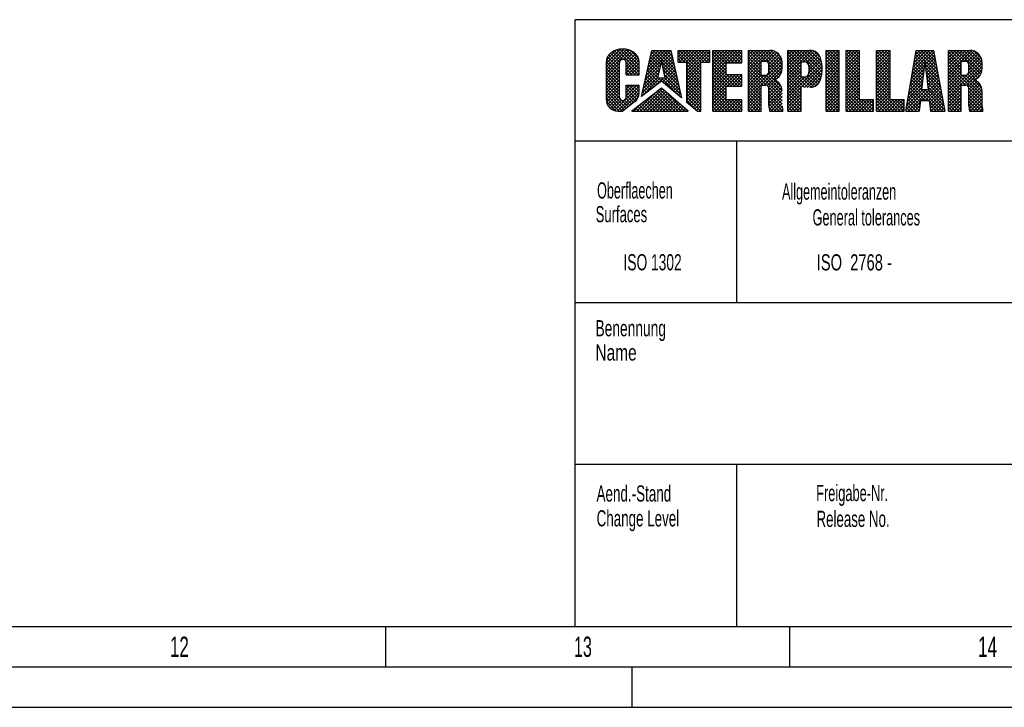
# Model space of a CAD drawing. Header units: millimetres. Extents: x 0 to 841, y 0 to 594.
# Tile 28 of 59: x 575 to 697, y 0 to 85. Entities that reach past the tile are written whole.
import ezdxf
from ezdxf.enums import TextEntityAlignment as Align

# ---------------------------------------------------------------- set-up
doc = ezdxf.new("R2010")
doc.units = ezdxf.units.MM
doc.header["$LTSCALE"] = 46.255
doc.layers.get('0').update_dxf_attribs({"linetype": 'CONTINUOUS'})
doc.styles.add('TEXTSTYLE_2', font='txt')
doc.styles.add('TEXTSTYLE_3', font='txt', dxfattribs={"width": 0.8})

msp = doc.modelspace()

# ---------------------------------------------------------------- linework, layer by layer
at = {"color": 6, "linetype": 'CONTINUOUS'}
for p, q in [((831, 85), (644, 85)), ((644, 10), (644, 85)), ((831, 70), (644, 70)), ((5, 5), (836, 5))]:
    msp.add_line(p, q, dxfattribs=at)
at = {"color": 5, "linetype": 'CONTINUOUS'}
for p, q in [((649.99023, 81.36398), (647.8417, 79.21546)), ((649.57402, 81.35185), (647.8417, 79.61953)), ((650.35161, 81.32129), (647.8417, 78.81138)), ((650.67305, 81.23866), (647.8417, 78.40731)), ((649.06195, 81.24384), (647.85667, 80.03857)), ((647.9834, 80.41217), (647.95395, 80.35283)), ((649.46696, 78.92519), (647.98227, 80.40988)), ((648.01615, 80.47053), (647.9834, 80.41217)), ((648.05215, 80.52781), (648.01615, 80.47053)), ((648.09131, 80.58391), (648.05215, 80.52781)), ((648.13357, 80.63873), (648.09131, 80.58391)), ((648.17886, 80.69219), (648.13357, 80.63873)), ((649.46695, 79.32926), (648.14454, 80.65168)), ((648.2271, 80.74417), (648.17886, 80.69219)), ((648.2782, 80.79459), (648.2271, 80.74417)), ((648.33209, 80.84337), (648.2782, 80.79459)), ((648.38864, 80.89041), (648.33209, 80.84337)), ((649.46877, 79.73151), (648.34564, 80.85465)), ((648.44778, 80.93565), (648.38864, 80.89041)), ((648.50939, 80.97898), (648.44778, 80.93565)), ((648.57338, 81.02035), (648.50939, 80.97898)), ((648.63963, 81.05967), (648.57338, 81.02035)), ((649.60551, 79.99885), (648.58005, 81.02431)), ((648.70801, 81.09688), (648.63963, 81.05967)), ((648.77841, 81.13191), (648.70801, 81.09688)), ((648.85071, 81.16471), (648.77841, 81.13191)), ((649.91056, 80.09787), (648.8459, 81.16253)), ((648.92478, 81.1952), (648.85071, 81.16471)), ((649.00049, 81.22335), (648.92478, 81.1952)), ((649.07771, 81.2491), (649.00049, 81.22335)), ((649.15629, 81.27241), (649.07771, 81.2491)), ((651.87777, 78.53473), (649.1438, 81.2687)), ((649.31703, 81.31152), (649.23612, 81.29323)), ((649.39891, 81.32726), (649.31703, 81.31152)), ((649.48158, 81.34042), (649.39891, 81.32726)), ((651.87777, 78.9388), (649.4769, 81.33968)), ((649.56492, 81.35098), (649.48158, 81.34042)), ((649.64878, 81.35892), (649.56492, 81.35098)), ((649.73301, 81.36422), (649.64878, 81.35892)), ((649.81746, 81.36686), (649.73301, 81.36422)), ((649.90199, 81.36686), (649.81746, 81.36686)), ((651.87777, 79.34287), (649.85378, 81.36686)), ((649.98644, 81.36422), (649.90199, 81.36686)), ((650.96063, 81.12216), (649.93355, 80.09509)), ((650.07067, 81.35892), (649.98644, 81.36422)), ((650.15452, 81.35098), (650.07067, 81.35892)), ((650.23787, 81.34042), (650.15452, 81.35098)), ((651.21678, 80.97425), (650.19015, 79.94761)), ((650.32054, 81.32726), (650.23787, 81.34042)), ((651.44122, 80.79462), (650.27957, 79.63297)), ((651.63079, 80.58011), (650.27957, 79.22889)), ((651.87777, 79.74694), (650.29308, 81.33163)), ((650.40241, 81.31152), (650.32054, 81.32726)), ((650.48333, 81.29323), (650.40241, 81.31152)), ((650.56315, 81.27241), (650.48333, 81.29323)), ((650.64174, 81.2491), (650.56315, 81.27241)), ((650.71896, 81.22335), (650.64174, 81.2491)), ((650.79467, 81.1952), (650.71896, 81.22335)), ((650.86874, 81.16471), (650.79467, 81.1952)), ((651.82222, 80.20657), (650.86081, 81.16797)), ((650.94104, 81.13191), (650.86874, 81.16471)), ((651.01144, 81.09688), (650.94104, 81.13191)), ((651.07982, 81.05967), (651.01144, 81.09688)), ((651.14607, 81.02035), (651.07982, 81.05967)), ((651.21006, 80.97898), (651.14607, 81.02035)), ((651.27167, 80.93565), (651.21006, 80.97898)), ((651.3308, 80.89041), (651.27167, 80.93565)), ((651.38736, 80.84337), (651.3308, 80.89041)), ((651.44125, 80.79459), (651.38736, 80.84337)), ((651.49235, 80.74417), (651.44125, 80.79459)), ((651.54059, 80.69219), (651.49235, 80.74417)), ((651.58587, 80.63873), (651.54059, 80.69219)), ((651.62814, 80.58391), (651.58587, 80.63873)), ((651.6673, 80.52781), (651.62814, 80.58391)), ((651.70329, 80.47053), (651.6673, 80.52781)), ((651.73604, 80.41217), (651.70329, 80.47053)), ((651.7655, 80.35283), (651.73604, 80.41217)), ((652.20285, 75.52174), (653.47593, 81.21017)), ((655.82243, 81.13512), (652.77772, 78.0904)), ((655.49342, 81.21017), (652.89422, 78.61098)), ((655.08934, 81.21017), (653.01073, 79.13156)), ((654.68527, 81.21017), (653.12724, 79.65213)), ((654.2812, 81.21017), (653.24374, 80.17271)), ((654.55552, 79.49362), (653.35944, 80.6897)), ((653.87713, 81.21017), (653.36025, 80.69329)), ((654.63298, 79.82023), (653.43334, 81.01987)), ((653.47593, 81.21017), (655.80549, 81.21017)), ((656.43501, 78.42228), (653.64711, 81.21017)), ((656.31715, 78.9442), (654.05118, 81.21017)), ((656.1993, 79.46613), (654.45525, 81.21017)), ((655.89687, 80.80548), (654.71487, 79.62348)), ((655.9713, 80.47584), (654.78542, 79.28996)), ((656.08145, 79.98805), (654.85933, 81.21017)), ((655.96359, 80.50997), (655.2634, 81.21017)), ((655.84574, 81.0319), (655.66747, 81.21017)), ((655.80549, 81.21017), (657.13278, 75.33213)), ((656.7265, 81.21017), (660.62714, 81.21017)), ((656.7265, 79.74744), (656.7265, 81.21017)), ((657.1097, 81.21017), (656.7265, 80.82697)), ((657.51377, 81.21017), (656.7265, 80.4229)), ((657.91784, 81.21017), (656.7265, 80.01883)), ((659.54358, 78.1422), (656.7265, 80.95928)), ((657.53427, 79.74744), (656.7265, 80.55521)), ((658.32191, 81.21017), (656.85918, 79.74744)), ((659.54358, 78.54627), (656.87968, 81.21017)), ((658.72598, 81.21017), (657.26326, 79.74744)), ((659.54358, 78.95034), (657.28375, 81.21017)), ((659.13006, 81.21017), (657.66733, 79.74744)), ((659.54358, 79.35441), (657.68782, 81.21017)), ((659.53413, 81.21017), (657.81, 79.48604)), ((659.9382, 81.21017), (657.81, 79.08197)), ((660.34227, 81.21017), (657.81, 78.6779)), ((660.62714, 81.09097), (657.81, 78.27383)), ((659.55462, 79.74744), (658.09189, 81.21017)), ((659.95869, 79.74744), (658.49597, 81.21017)), ((660.36276, 79.74744), (658.90004, 81.21017)), ((660.62714, 79.88714), (659.30411, 81.21017)), ((660.62714, 80.6869), (659.68768, 79.74744)), ((660.62714, 80.29121), (659.70818, 81.21017)), ((660.62714, 80.69528), (660.11225, 81.21017)), ((660.62714, 81.09935), (660.51632, 81.21017)), ((660.62714, 79.74744), (660.62714, 81.21017)), ((660.99983, 81.21017), (664.61117, 81.21017)), ((660.99983, 73.70687), (660.99983, 81.21017)), ((661.15041, 81.21017), (660.99983, 81.05959)), ((661.55448, 81.21017), (660.99983, 80.65552)), ((661.95855, 81.21017), (660.99983, 80.25145)), ((662.36262, 81.21017), (660.99983, 79.84738)), ((662.7667, 81.21017), (660.99983, 79.44331)), ((663.17077, 81.21017), (660.99983, 79.03924)), ((663.57484, 81.21017), (660.99983, 78.63517)), ((663.97891, 81.21017), (660.99983, 78.23109)), ((662.64461, 79.48595), (660.99983, 81.13073)), ((662.64461, 79.08188), (660.99983, 80.72666)), ((662.85655, 79.67808), (661.32446, 81.21017)), ((663.26062, 79.67808), (661.72853, 81.21017)), ((663.66469, 79.67808), (662.13261, 81.21017)), ((664.06876, 79.67808), (662.53668, 81.21017)), ((664.38298, 81.21017), (662.85089, 79.67808)), ((664.47283, 79.67808), (662.94075, 81.21017)), ((664.61117, 81.03429), (663.25496, 79.67808)), ((664.61117, 79.94382), (663.34482, 81.21017)), ((664.61117, 80.63022), (663.65904, 79.67808)), ((664.61117, 80.34789), (663.74889, 81.21017)), ((664.61117, 80.75196), (664.15296, 81.21017)), ((664.61117, 81.15603), (664.55703, 81.21017)), ((664.61117, 79.67808), (664.61117, 81.21017)), ((665.43358, 81.21017), (668.06434, 81.21017)), ((665.43358, 73.70685), (665.43358, 81.21017)), ((665.43358, 81.18943), (665.45432, 81.21017)), ((665.59519, 81.21017), (665.43358, 81.04855)), ((665.99926, 81.21017), (665.43358, 80.64448)), ((666.40334, 81.21017), (665.43358, 80.24041)), ((666.80741, 81.21017), (665.43358, 79.83634)), ((667.21148, 81.21017), (665.43358, 79.43227)), ((667.61555, 81.21017), (665.43358, 79.0282)), ((668.01962, 81.21017), (665.43358, 78.62413)), ((667.00681, 79.56853), (665.43358, 81.14177)), ((667.00681, 79.16446), (665.43358, 80.7377)), ((667.12255, 79.85687), (665.76925, 81.21017)), ((667.52662, 79.85687), (666.17332, 81.21017)), ((669.44618, 78.34138), (666.57739, 81.21017)), ((669.54665, 78.64498), (666.98146, 81.21017)), ((668.38862, 81.1751), (667.07039, 79.85687)), ((669.58124, 79.01446), (667.38553, 81.21017)), ((668.69187, 81.07428), (667.47446, 79.85687)), ((669.58124, 79.41853), (667.7896, 81.21017)), ((668.94793, 80.92626), (667.79487, 79.77321)), ((669.16394, 80.73821), (667.93515, 79.50941)), ((669.34151, 80.51171), (667.93647, 79.10666)), ((669.57521, 79.82864), (668.19973, 81.20412)), ((669.40504, 80.40287), (668.77396, 81.03396)), ((670.29637, 81.21017), (673.03441, 81.21017)), ((670.29637, 73.70687), (670.29637, 81.21017)), ((670.44405, 81.21017), (670.29637, 81.06249)), ((670.84812, 81.21017), (670.29637, 80.65842)), ((671.25219, 81.21017), (670.29637, 80.25435)), ((671.65626, 81.21017), (670.29637, 79.85028)), ((672.06033, 81.21017), (670.29637, 79.44621)), ((672.4644, 81.21017), (670.29637, 79.04214)), ((672.86847, 81.21017), (670.29637, 78.63807)), ((673.25454, 81.19216), (670.29637, 78.234)), ((671.94112, 79.48307), (670.29637, 81.12783)), ((671.94112, 79.079), (670.29637, 80.72376)), ((672.0429, 79.78537), (670.6181, 81.21017)), ((672.45405, 79.77829), (671.02217, 81.21017)), ((674.47875, 78.15766), (671.42624, 81.21017)), ((674.53026, 78.51022), (671.83031, 81.21017)), ((674.55118, 78.89337), (672.23438, 81.21017)), ((673.56735, 81.10091), (672.25181, 79.78537)), ((673.82558, 80.95507), (672.60001, 79.72949)), ((674.53251, 79.31612), (672.63845, 81.21017)), ((674.03889, 80.7643), (672.80588, 79.53129)), ((674.20892, 80.53026), (672.89281, 79.21415)), ((674.45753, 79.79516), (673.04255, 81.21015)), ((674.28782, 80.36894), (673.54758, 81.10919)), ((675.01613, 81.21017), (676.66091, 81.21017)), ((675.01613, 73.70687), (675.01613, 81.21017)), ((675.2929, 81.21017), (675.01613, 80.9334)), ((675.69697, 81.21017), (675.01613, 80.52933)), ((676.10104, 81.21017), (675.01613, 80.12526)), ((676.50511, 81.21017), (675.01613, 79.72118)), ((676.66091, 80.9619), (675.01613, 79.31711)), ((676.66091, 79.20807), (675.01613, 80.85286)), ((676.66091, 80.55782), (675.01613, 78.91304)), ((676.66091, 78.804), (675.01613, 80.44878)), ((676.66091, 79.61214), (675.06288, 81.21017)), ((676.66091, 80.01621), (675.46695, 81.21017)), ((676.66091, 80.42029), (675.87102, 81.21017)), ((676.66091, 80.82436), (676.27509, 81.21017)), ((676.66091, 73.70687), (676.66091, 81.21017)), ((677.51905, 81.21017), (679.1638, 81.21017)), ((677.51905, 73.70687), (677.51905, 81.21017)), ((677.71733, 81.21017), (677.51905, 81.01189)), ((678.1214, 81.21017), (677.51905, 80.60782)), ((678.52547, 81.21017), (677.51905, 80.20375)), ((678.92954, 81.21017), (677.51905, 79.79968)), ((679.1638, 79.53368), (677.51905, 81.17843)), ((679.1638, 81.04036), (677.51905, 79.39561)), ((679.1638, 79.12961), (677.51905, 80.77436)), ((679.1638, 80.63629), (677.51905, 78.99154)), ((679.1638, 79.93775), (677.89138, 81.21017)), ((679.1638, 80.34182), (678.29545, 81.21017)), ((679.1638, 80.74589), (678.69952, 81.21017)), ((679.1638, 81.14996), (679.10359, 81.21017)), ((679.1638, 75.13711), (679.1638, 81.21017)), ((681.27342, 81.21017), (682.95396, 81.21017)), ((681.27342, 73.70687), (681.27342, 81.21017)), ((681.35397, 81.21017), (681.27342, 81.12962)), ((681.75804, 81.21017), (681.27342, 80.72555)), ((682.16211, 81.21017), (681.27342, 80.32148)), ((682.56618, 81.21017), (681.27342, 79.91741)), ((682.95396, 81.19388), (681.27342, 79.51334)), ((682.95396, 79.38016), (681.27342, 81.0607)), ((682.95396, 80.78981), (681.27342, 79.10926)), ((682.95396, 78.97609), (681.27342, 80.65663)), ((682.95396, 79.78423), (681.52802, 81.21017)), ((682.95396, 80.1883), (681.93209, 81.21017)), ((682.95396, 80.59237), (682.33616, 81.21017)), ((682.95396, 80.99644), (682.74023, 81.21017)), ((682.95396, 75.13711), (682.95396, 81.21017)), ((684.88475, 73.70687), (686.17194, 81.21017)), ((688.3659, 80.94883), (685.66352, 78.24644)), ((688.22318, 81.21017), (685.74719, 78.73419)), ((687.8191, 81.21017), (685.83086, 79.22193)), ((687.41503, 81.21017), (685.91453, 79.70967)), ((687.01096, 81.21017), (685.99821, 80.19742)), ((686.60689, 81.21017), (686.08188, 80.68516)), ((687.21882, 79.56008), (686.08362, 80.69529)), ((688.85252, 78.33046), (686.14278, 81.04019)), ((686.20282, 81.21017), (686.16555, 81.1729)), ((686.17194, 81.21017), (688.31733, 81.21017)), ((688.76028, 78.82676), (686.37687, 81.21017)), ((688.66804, 79.32307), (686.78094, 81.21017)), ((688.5758, 79.81938), (687.18501, 81.21017)), ((688.42923, 80.60808), (687.28184, 79.46069)), ((688.48357, 80.31569), (687.58909, 81.21017)), ((688.39133, 80.812), (687.99316, 81.21017)), ((688.31733, 81.21017), (689.7118, 73.70687)), ((690.1766, 81.21017), (692.80739, 81.21017)), ((690.1766, 73.70685), (690.1766, 81.21017)), ((690.24353, 81.21017), (690.1766, 81.14324)), ((690.6476, 81.21017), (690.1766, 80.73917)), ((691.05167, 81.21017), (690.1766, 80.3351)), ((691.45574, 81.21017), (690.1766, 79.93103)), ((691.85982, 81.21017), (690.1766, 79.52696)), ((692.26389, 81.21017), (690.1766, 79.12288)), ((692.66796, 81.21017), (690.1766, 78.71881)), ((693.05215, 81.1903), (690.1766, 78.31474)), ((691.7499, 79.47379), (690.1766, 81.04708)), ((691.7499, 79.06972), (690.1766, 80.64301)), ((691.77089, 79.85687), (690.41758, 81.21017)), ((692.17496, 79.85687), (690.82165, 81.21017)), ((694.15846, 78.27744), (691.22573, 81.21017)), ((694.2711, 78.56887), (691.6298, 81.21017)), ((694.32359, 78.92045), (692.03387, 81.21017)), ((693.36851, 81.10258), (692.1228, 79.85687)), ((694.3243, 79.32381), (692.43794, 81.21017)), ((693.63471, 80.96471), (692.48104, 79.81104)), ((693.8598, 80.78572), (692.66287, 79.5888)), ((694.04646, 80.56832), (692.67952, 79.20138)), ((694.32391, 79.72827), (692.84241, 81.20977)), ((694.22613, 80.23012), (693.34426, 81.11199)), ((647.84346, 79.91907), (647.84169, 79.85578)), ((647.8417, 75.11543), (647.8417, 79.85578)), ((649.46696, 78.11704), (647.8417, 79.7423)), ((649.46695, 79.62849), (647.8417, 78.00324)), ((649.46696, 77.71297), (647.8417, 79.33823)), ((649.46695, 79.22442), (647.8417, 77.59917)), ((647.84877, 79.98225), (647.84346, 79.91907)), ((647.85761, 80.04521), (647.84877, 79.98225)), ((647.86995, 80.10784), (647.85761, 80.04521)), ((647.88578, 80.17002), (647.86995, 80.10784)), ((649.46696, 78.52112), (647.87204, 80.11604)), ((647.90509, 80.23165), (647.88578, 80.17002)), ((647.92783, 80.29263), (647.90509, 80.23165)), ((647.95395, 80.35283), (647.92783, 80.29263)), ((649.46698, 75.41339), (649.46695, 79.69326)), ((651.83209, 78.17634), (650.27789, 79.73054)), ((651.77823, 80.32349), (650.27957, 78.82482)), ((651.86703, 80.00822), (650.27957, 78.42075)), ((650.27957, 78.17634), (650.27957, 79.69326)), ((651.42802, 78.17634), (650.27957, 79.32479)), ((651.87777, 79.61488), (650.43923, 78.17634)), ((651.87777, 79.21081), (650.8433, 78.17634)), ((651.79162, 80.29263), (651.7655, 80.35283)), ((651.81436, 80.23165), (651.79162, 80.29263)), ((651.83366, 80.17002), (651.81436, 80.23165)), ((651.8495, 80.10784), (651.83366, 80.17002)), ((651.86184, 80.04521), (651.8495, 80.10784)), ((651.87068, 79.98225), (651.86184, 80.04521)), ((651.87599, 79.91907), (651.87068, 79.98225)), ((651.87776, 79.85578), (651.87599, 79.91907)), ((651.87777, 78.17634), (651.87777, 79.85578)), ((654.54635, 79.45496), (652.66121, 77.56983)), ((654.24566, 78.18719), (653.06387, 79.36899)), ((654.32313, 78.5138), (653.13776, 79.69917)), ((654.40059, 78.84041), (653.21166, 80.02934)), ((654.47806, 79.16701), (653.28555, 80.35952)), ((654.65427, 79.90996), (654.15315, 77.79712)), ((655.10119, 77.79712), (654.65427, 79.90996)), ((656.55286, 77.90035), (654.68405, 79.76916)), ((656.67071, 77.37843), (654.79245, 79.25669)), ((656.04573, 80.14621), (654.85596, 78.95644)), ((656.12017, 79.81657), (654.92651, 78.62291)), ((656.1946, 79.48693), (654.99706, 78.28939)), ((657.1302, 79.74744), (656.7265, 80.15114)), ((656.7265, 79.74744), (657.81, 79.74744)), ((657.81, 74.76965), (657.81, 79.74744)), ((659.54358, 79.60334), (657.81, 77.86976)), ((659.54358, 77.73813), (657.81, 79.47171)), ((659.54358, 79.19927), (657.81, 77.46569)), ((659.54358, 79.74744), (660.62714, 79.74744)), ((659.54358, 73.70687), (659.54358, 79.74744)), ((660.62714, 80.28283), (660.09175, 79.74744)), ((660.62714, 79.87876), (660.49582, 79.74744)), ((662.64461, 78.67781), (660.99983, 80.32259)), ((662.64461, 78.27374), (660.99983, 79.91852)), ((663.73241, 76.78187), (660.99983, 79.51445)), ((662.64461, 79.47181), (660.99983, 77.82702)), ((662.64461, 79.67808), (664.61117, 79.67808)), ((662.64461, 78.21209), (662.64461, 79.67808)), ((664.61117, 80.22615), (664.06311, 79.67808)), ((664.61117, 79.82208), (664.46718, 79.67808)), ((667.00681, 78.76039), (665.43358, 80.33363)), ((667.00681, 78.35632), (665.43358, 79.92956)), ((669.56339, 79.92544), (665.43358, 75.79563)), ((667.00681, 79.7933), (665.43358, 78.22006)), ((669.58124, 79.53922), (665.43358, 75.39156)), ((669.58124, 75.37782), (665.43358, 79.52549)), ((667.00681, 79.38922), (665.43358, 77.81598)), ((667.00681, 79.85687), (667.55724, 79.85687)), ((667.00681, 78.14059), (667.00681, 79.85687)), ((669.47778, 80.24391), (667.93647, 78.70259)), ((667.93647, 78.51982), (667.93647, 79.47765)), ((669.29843, 78.08506), (667.93647, 79.44702)), ((669.58124, 78.96713), (669.58124, 79.69325)), ((671.94112, 78.67493), (670.29637, 80.31969)), ((671.94112, 78.27086), (670.29637, 79.91562)), ((674.49451, 79.60364), (670.29637, 75.4055)), ((673.16296, 76.64496), (670.29637, 79.51154)), ((671.94112, 79.47468), (670.29637, 77.82993)), ((674.53881, 79.24387), (670.29637, 75.00143)), ((671.94112, 79.78537), (672.3702, 79.78537)), ((671.94112, 77.92606), (671.94112, 79.78537)), ((674.40214, 77.8302), (672.86372, 79.36863)), ((674.42393, 79.93713), (672.86879, 78.38199)), ((674.33107, 80.24834), (672.94228, 78.85956)), ((676.66091, 80.15375), (675.01613, 78.50897)), ((676.66091, 78.39993), (675.01613, 80.04471)), ((676.66091, 79.74968), (675.01613, 78.1049)), ((676.66091, 77.99586), (675.01613, 79.64064)), ((676.66091, 79.34561), (675.01613, 77.70083)), ((676.66091, 77.59179), (675.01613, 79.23657)), ((679.1638, 78.72553), (677.51905, 80.37029)), ((679.1638, 80.23222), (677.51905, 78.58747)), ((679.1638, 78.32146), (677.51905, 79.96622)), ((679.1638, 79.82815), (677.51905, 78.18339)), ((679.1638, 77.91739), (677.51905, 79.56215)), ((679.1638, 79.42408), (677.51905, 77.77932)), ((682.95396, 80.38574), (681.27342, 78.70519)), ((682.95396, 78.57202), (681.27342, 80.25256)), ((682.95396, 79.98167), (681.27342, 78.30112)), ((682.95396, 78.16795), (681.27342, 79.84849)), ((682.95396, 79.5776), (681.27342, 77.89705)), ((682.95396, 77.76387), (681.27342, 79.44442)), ((687.1978, 79.37666), (685.57984, 77.7587)), ((687.05266, 78.10996), (685.84694, 79.31567)), ((687.0942, 78.47249), (685.90611, 79.66058)), ((687.13574, 78.83502), (685.96528, 80.00548)), ((687.17728, 79.19755), (686.02445, 80.35038)), ((687.24464, 79.78537), (686.85131, 76.35279)), ((687.24464, 79.78537), (687.63795, 76.35279)), ((688.94475, 77.83415), (687.27713, 79.50177)), ((688.49255, 80.26734), (687.32338, 79.09816)), ((688.55588, 79.92659), (687.36492, 78.73563)), ((688.61921, 79.58585), (687.40646, 78.3731)), ((688.68253, 79.2451), (687.448, 78.01057)), ((691.7499, 78.66565), (690.1766, 80.23894)), ((691.7499, 78.26157), (690.1766, 79.83487)), ((694.3243, 79.63395), (690.1766, 75.48624)), ((691.7499, 79.48397), (690.1766, 77.91067)), ((694.3243, 75.28309), (690.1766, 79.4308)), ((691.7499, 79.85687), (692.3003, 79.85687)), ((691.7499, 78.14059), (691.7499, 79.85687)), ((694.3243, 79.22988), (692.01933, 76.9249)), ((694.29182, 80.00554), (692.64236, 78.35608)), ((694.19295, 80.31073), (692.67952, 78.79731)), ((692.67952, 78.51982), (692.67952, 79.47765)), ((694.00092, 78.0309), (692.67952, 79.3523)), ((694.3243, 78.96713), (694.3243, 79.69325)), ((649.46697, 77.30889), (647.8417, 78.93416)), ((649.46696, 78.82035), (647.8417, 77.1951)), ((649.46697, 76.90482), (647.8417, 78.53009)), ((649.46696, 78.41628), (647.8417, 76.79103)), ((649.46697, 76.50075), (647.8417, 78.12601)), ((649.46696, 78.01222), (647.8417, 76.38696)), ((651.02395, 78.17634), (650.27957, 78.92072)), ((650.61988, 78.17634), (650.27957, 78.51665)), ((650.27957, 78.17634), (651.87777, 78.17634)), ((651.87777, 78.80674), (651.24737, 78.17634)), ((651.87777, 78.40267), (651.65144, 78.17634)), ((654.29508, 78.39555), (652.4282, 76.52867)), ((654.42072, 78.92526), (652.54471, 77.04925)), ((653.95722, 76.85935), (652.76829, 78.04828)), ((654.18649, 77.03416), (652.84219, 78.37846)), ((654.41575, 77.20896), (652.91608, 78.70864)), ((654.1682, 77.86059), (652.98997, 79.03881)), ((656.34347, 78.82766), (654.79212, 77.27631)), ((656.78857, 76.8565), (654.90086, 78.74421)), ((656.90642, 76.33458), (655.00926, 78.23174)), ((656.4179, 78.49802), (655.01285, 77.09297)), ((656.26904, 79.15729), (655.06761, 77.95587)), ((656.49234, 78.16838), (655.23358, 76.90963)), ((659.54358, 77.33406), (657.81, 79.06764)), ((659.54358, 78.7952), (657.81, 77.06162)), ((659.54358, 76.92999), (657.81, 78.66357)), ((659.54358, 78.39113), (657.81, 76.65754)), ((659.54358, 76.52592), (657.81, 78.2595)), ((659.54358, 77.98706), (657.81, 76.25347)), ((663.32833, 76.78187), (660.99983, 79.11038)), ((662.64461, 79.06773), (660.99983, 77.42295)), ((662.92426, 76.78187), (660.99983, 78.70631)), ((662.64461, 78.66366), (660.99983, 77.01888)), ((662.64461, 76.65745), (660.99983, 78.30223)), ((662.64461, 78.25959), (660.99983, 76.61481)), ((663.00119, 78.21209), (660.99983, 76.21074)), ((663.40526, 78.21209), (660.99983, 75.80667)), ((663.80933, 78.21209), (660.99983, 75.4026)), ((662.64461, 78.21209), (664.61117, 78.21209)), ((664.13648, 76.78187), (662.70626, 78.21209)), ((664.2134, 78.21209), (662.78318, 76.78187)), ((664.54055, 76.78187), (663.11033, 78.21209)), ((664.61117, 78.20579), (663.18725, 76.78187)), ((664.61117, 77.11532), (663.5144, 78.21209)), ((664.61117, 77.51939), (663.91847, 78.21209)), ((664.61117, 77.92346), (664.32254, 78.21209)), ((664.61117, 76.78187), (664.61117, 78.21209)), ((667.63901, 76.91598), (665.43358, 79.12141)), ((667.00681, 78.98515), (665.43358, 77.41191)), ((667.22602, 76.9249), (665.43358, 78.71734)), ((667.00681, 78.58108), (665.43358, 77.00784)), ((667.00681, 76.74003), (665.43358, 78.31327)), ((667.00681, 78.17701), (665.43358, 76.60377)), ((667.37446, 78.14059), (665.43358, 76.1997)), ((667.00681, 78.14059), (667.55724, 78.14059)), ((669.58124, 75.78189), (667.22254, 78.14059)), ((669.58124, 79.13515), (667.37099, 76.9249)), ((669.58117, 76.18603), (667.62119, 78.14602)), ((669.55913, 78.70897), (667.73226, 76.8821)), ((669.49382, 76.67746), (667.86833, 78.30294)), ((669.11062, 77.8688), (667.93647, 79.04295)), ((668.88438, 77.69097), (667.93647, 78.63888)), ((672.765, 76.63884), (670.29637, 79.10747)), ((671.94112, 79.07061), (670.29637, 77.42585)), ((672.36093, 76.63884), (670.29637, 78.7034)), ((671.94112, 78.66654), (670.29637, 77.02178)), ((671.95686, 76.63884), (670.29637, 78.29933)), ((671.94112, 78.26247), (670.29637, 76.61771)), ((674.55065, 78.85164), (672.33786, 76.63884)), ((673.76394, 76.85211), (672.62204, 77.99402)), ((674.51963, 78.41654), (672.74193, 76.63884)), ((673.98834, 77.03179), (672.81774, 78.20239)), ((674.16963, 77.25456), (672.90006, 78.52414)), ((674.30474, 77.52353), (672.94194, 78.88633)), ((676.66091, 78.94154), (675.01613, 77.29676)), ((676.66091, 77.18772), (675.01613, 78.8325)), ((676.66091, 78.53747), (675.01613, 76.89269)), ((676.66091, 76.78365), (675.01613, 78.42843)), ((676.66091, 78.1334), (675.01613, 76.48862)), ((676.66091, 76.37957), (675.01613, 78.02436)), ((679.1638, 77.51332), (677.51905, 79.15808)), ((679.1638, 79.02001), (677.51905, 77.37525)), ((679.1638, 77.10925), (677.51905, 78.754)), ((679.1638, 78.61594), (677.51905, 76.97118)), ((679.1638, 76.70518), (677.51905, 78.34993)), ((679.1638, 78.21186), (677.51905, 76.56711)), ((682.95396, 79.17352), (681.27342, 77.49298)), ((682.95396, 77.3598), (681.27342, 79.04035)), ((682.95396, 78.76945), (681.27342, 77.08891)), ((682.95396, 76.95573), (681.27342, 78.63628)), ((682.95396, 78.36538), (681.27342, 76.68484)), ((682.95396, 76.55166), (681.27342, 78.23221)), ((687.04093, 78.00757), (685.32883, 76.29547)), ((687.09322, 78.46393), (685.4125, 76.78321)), ((687.14551, 78.92029), (685.49617, 77.27095)), ((686.92804, 77.02237), (685.66944, 78.28096)), ((686.96958, 77.3849), (685.72861, 78.62587)), ((687.01112, 77.74743), (685.78778, 78.97077)), ((689.03699, 77.33784), (687.32943, 79.0454)), ((689.12923, 76.84153), (687.38172, 78.58904)), ((689.22147, 76.34522), (687.43401, 78.13268)), ((688.74586, 78.90436), (687.48954, 77.64804)), ((688.80919, 78.56361), (687.53108, 77.28551)), ((688.87251, 78.22287), (687.57262, 76.92298)), ((691.7499, 79.0799), (690.1766, 77.5066)), ((692.27842, 76.9249), (690.1766, 79.02673)), ((691.7499, 78.67583), (690.1766, 77.10253)), ((691.87435, 76.9249), (690.1766, 78.62266)), ((691.7499, 78.27175), (690.1766, 76.69846)), ((691.7499, 76.64529), (690.1766, 78.21859)), ((692.46404, 78.17776), (690.1766, 75.89032)), ((692.0228, 78.14059), (690.1766, 76.29439)), ((691.7499, 78.14059), (692.3003, 78.14059)), ((694.3243, 75.68717), (691.87088, 78.14059)), ((694.3243, 76.09124), (692.27495, 78.14059)), ((694.31701, 78.81851), (692.40783, 76.90933)), ((694.27808, 76.54154), (692.5682, 78.25141)), ((693.80412, 77.82364), (692.67952, 78.94823)), ((693.56863, 77.65505), (692.67952, 78.54416)), ((694.13392, 78.23135), (693.54317, 77.64061)), ((649.46697, 76.09667), (647.8417, 77.72194)), ((649.46696, 77.60815), (647.8417, 75.98289)), ((649.46698, 75.6926), (647.8417, 77.31787)), ((649.46697, 77.20408), (647.8417, 75.57882)), ((649.49811, 75.2574), (647.8417, 76.9138)), ((649.46697, 76.80001), (647.8417, 75.17474)), ((651.87777, 76.78639), (648.85488, 73.7635)), ((650.27957, 76.90323), (651.87777, 76.90323)), ((650.27957, 75.41339), (650.27957, 76.90323)), ((650.37833, 76.90323), (650.27957, 76.80447)), ((650.7824, 76.90323), (650.27957, 76.4004)), ((651.18647, 76.90323), (650.27957, 75.99633)), ((651.59055, 76.90323), (650.27957, 75.59225)), ((651.76811, 75.41183), (650.27957, 76.90036)), ((651.85864, 75.72536), (650.68077, 76.90323)), ((651.87777, 76.1103), (651.08484, 76.90323)), ((651.87777, 76.51437), (651.48892, 76.90323)), ((651.87777, 75.95673), (651.87777, 76.90323)), ((654.65427, 77.39081), (652.20285, 75.52174)), ((654.16945, 77.86585), (652.31169, 76.00809)), ((654.50479, 77.79712), (652.31466, 75.60699)), ((653.26942, 76.33494), (652.54661, 77.05775)), ((653.49869, 76.50974), (652.6205, 77.38793)), ((653.72795, 76.68455), (652.6944, 77.7181)), ((654.90886, 77.79712), (654.01563, 76.90389)), ((654.15315, 77.79712), (655.10119, 77.79712)), ((654.64502, 77.38376), (654.23166, 77.79712)), ((656.94357, 75.48929), (654.63573, 77.79712)), ((657.13278, 75.33213), (654.65427, 77.39081)), ((657.02427, 75.81266), (655.03981, 77.79712)), ((656.56677, 77.83874), (655.45431, 76.72628)), ((656.6412, 77.50911), (655.67504, 76.54294)), ((656.71564, 77.17947), (655.89577, 76.3596)), ((656.79007, 76.84983), (656.1165, 76.17626)), ((659.54358, 76.12185), (657.81, 77.85543)), ((659.54358, 77.58298), (657.81, 75.8494)), ((659.54358, 75.71777), (657.81, 77.45136)), ((659.54358, 77.17891), (657.81, 75.44533)), ((659.54358, 75.3137), (657.81, 77.04729)), ((659.54358, 76.77484), (657.81, 75.04126)), ((662.64461, 76.25338), (660.99983, 77.89816)), ((662.64461, 75.84931), (660.99983, 77.49409)), ((662.64461, 75.44524), (660.99983, 77.09002)), ((662.64461, 76.78187), (664.61117, 76.78187)), ((662.64461, 75.13711), (662.64461, 76.78187)), ((664.61117, 77.80172), (663.59132, 76.78187)), ((664.61117, 77.39765), (663.99539, 76.78187)), ((664.61117, 76.99358), (664.39946, 76.78187)), ((667.00681, 76.33596), (665.43358, 77.9092)), ((667.00681, 75.93189), (665.43358, 77.50513)), ((667.00681, 75.52782), (665.43358, 77.10106)), ((667.00681, 76.9249), (667.55724, 76.9249)), ((667.00681, 73.70685), (667.00681, 76.9249)), ((668.76796, 77.51373), (667.91771, 76.66348)), ((669.01236, 77.35406), (667.93647, 76.27817)), ((669.21763, 77.15525), (667.93647, 75.8741)), ((669.38412, 76.91768), (667.93647, 75.47002)), ((672.41486, 77.92806), (670.29637, 75.80957)), ((672.00879, 77.92606), (670.29637, 76.21364)), ((671.94112, 76.25051), (670.29637, 77.89526)), ((671.94112, 75.84643), (670.29637, 77.49119)), ((671.94112, 75.44236), (670.29637, 77.08712)), ((671.94112, 77.92606), (672.3702, 77.92606)), ((673.4931, 76.71888), (672.28592, 77.92606)), ((674.4256, 77.91844), (673.15103, 76.64387)), ((674.17659, 77.26536), (673.76228, 76.85105)), ((676.66091, 77.72933), (675.01613, 76.08454)), ((676.66091, 75.9755), (675.01613, 77.62029)), ((676.66091, 77.32526), (675.01613, 75.68047)), ((676.66091, 75.57143), (675.01613, 77.21622)), ((676.66091, 76.92118), (675.01613, 75.2764)), ((676.66091, 75.16736), (675.01613, 76.81214)), ((679.1638, 76.30111), (677.51905, 77.94586)), ((679.1638, 77.80779), (677.51905, 76.16304)), ((679.1638, 75.89704), (677.51905, 77.54179)), ((679.1638, 77.40372), (677.51905, 75.75897)), ((679.1638, 75.49297), (677.51905, 77.13772)), ((679.1638, 76.99965), (677.51905, 75.3549)), ((682.95396, 77.96131), (681.27342, 76.28077)), ((682.95396, 76.14759), (681.27342, 77.82813)), ((682.95396, 77.55724), (681.27342, 75.8767)), ((682.95396, 75.74352), (681.27342, 77.42406)), ((682.95396, 77.15317), (681.27342, 75.47262)), ((682.95396, 75.33945), (681.27342, 77.01999)), ((686.93634, 77.09484), (685.16148, 75.31998)), ((688.99916, 77.54138), (685.16466, 73.70687)), ((686.98863, 77.5512), (685.24516, 75.80772)), ((687.30429, 75.02983), (685.43277, 76.90135)), ((687.70836, 75.02983), (685.49194, 77.24625)), ((689.43539, 73.70687), (685.5511, 77.59116)), ((686.88649, 76.65984), (685.61027, 77.93606)), ((689.06249, 77.20063), (686.89169, 75.02983)), ((689.12582, 76.85989), (687.29576, 75.02983)), ((689.3137, 75.84891), (687.4863, 77.67632)), ((689.40594, 75.3526), (687.53859, 77.21995)), ((689.49818, 74.85629), (687.59088, 76.76359)), ((688.93584, 77.88212), (687.61416, 76.56045)), ((691.7499, 76.24122), (690.1766, 77.81451)), ((691.7499, 75.83715), (690.1766, 77.41044)), ((691.7499, 75.43308), (690.1766, 77.00637)), ((691.7499, 76.9249), (692.3003, 76.9249)), ((691.7499, 73.70685), (691.7499, 76.9249)), ((693.44763, 77.54506), (692.63202, 76.72945)), ((693.70174, 77.3951), (692.67952, 76.37288)), ((693.91599, 77.20528), (692.67952, 75.96881)), ((694.09177, 76.97698), (692.67952, 75.56474)), ((650.30681, 74.04462), (647.8417, 76.50973)), ((650.07969, 73.86767), (647.8417, 76.10566)), ((649.83642, 73.70687), (647.8417, 75.70159)), ((649.46697, 76.39594), (647.87629, 74.80526)), ((649.46698, 75.99187), (647.98061, 74.50551)), ((649.46698, 75.5878), (648.13467, 74.2555)), ((651.87777, 76.38231), (649.20311, 73.70765)), ((651.87777, 75.97824), (649.6064, 73.70687)), ((651.62469, 75.15117), (650.27957, 76.49629)), ((651.43777, 74.93402), (650.27957, 76.09222)), ((651.21531, 74.75241), (650.27957, 75.68815)), ((654.64582, 76.54322), (651.01097, 73.70687)), ((653.81409, 75.89421), (651.62676, 73.70687)), ((654.76528, 76.44132), (652.03083, 73.70687)), ((652.35235, 75.63573), (652.25103, 75.73704)), ((652.58162, 75.81053), (652.32493, 76.06722)), ((652.81088, 75.98533), (652.39882, 76.3974)), ((654.98333, 76.25531), (652.4349, 73.70687)), ((653.04015, 76.16014), (652.47271, 76.72757)), ((655.20139, 76.0693), (652.83897, 73.70687)), ((655.41945, 75.88328), (653.24304, 73.70687)), ((655.49342, 73.70687), (653.52874, 75.67154)), ((655.63751, 75.69727), (653.64711, 73.70687)), ((655.89749, 73.70687), (653.75571, 75.84865)), ((656.30156, 73.70687), (653.98267, 76.02576)), ((656.70563, 73.70687), (654.20964, 76.20286)), ((657.1097, 73.70687), (654.4366, 76.37997)), ((657.9708, 73.70687), (654.64582, 76.54322)), ((657.51377, 73.70687), (654.86085, 76.35979)), ((656.86451, 76.5202), (656.33723, 75.99292)), ((656.93894, 76.19056), (656.55796, 75.80958)), ((657.01337, 75.86092), (656.77869, 75.62624)), ((659.54358, 74.90963), (657.81, 76.64321)), ((659.54358, 74.50556), (657.81, 76.23914)), ((659.54358, 74.10149), (657.81, 75.83507)), ((659.54358, 76.37077), (657.88236, 74.70955)), ((659.54358, 75.9667), (658.10309, 74.52621)), ((659.54358, 75.56263), (658.32382, 74.34287)), ((663.97891, 73.70687), (660.99983, 76.68595)), ((662.64461, 76.64331), (660.99983, 74.99853)), ((663.57484, 73.70687), (660.99983, 76.28188)), ((662.64461, 76.23924), (660.99983, 74.59445)), ((663.17077, 73.70687), (660.99983, 75.87781)), ((662.64461, 75.83517), (660.99983, 74.19038)), ((667.00681, 75.12375), (665.43358, 76.69699)), ((667.00681, 76.56073), (665.43358, 74.98749)), ((667.00681, 74.71968), (665.43358, 76.29292)), ((667.00681, 76.15666), (665.43358, 74.58342)), ((667.00681, 74.31561), (665.43358, 75.88885)), ((667.00681, 75.75258), (665.43358, 74.17934)), ((669.58124, 74.97375), (667.92756, 76.62743)), ((669.50754, 76.63702), (667.93647, 75.06595)), ((667.93647, 74.35047), (667.93647, 76.54567)), ((669.57558, 76.301), (667.93647, 74.66188)), ((669.58124, 74.56968), (667.93647, 76.21445)), ((669.60065, 74.1462), (667.93647, 75.81038)), ((669.58124, 75.90258), (667.94299, 74.26434)), ((671.94112, 75.03829), (670.29637, 76.68305)), ((671.94112, 74.63422), (670.29637, 76.27898)), ((671.94112, 76.24211), (670.29637, 74.59736)), ((671.94112, 74.23015), (670.29637, 75.8749)), ((671.94112, 75.83804), (670.29637, 74.19329)), ((671.94112, 73.70687), (671.94112, 76.63885)), ((676.66091, 76.51711), (675.01613, 74.87233)), ((676.66091, 74.76329), (675.01613, 76.40807)), ((676.66091, 76.11304), (675.01613, 74.46826)), ((676.66091, 74.35922), (675.01613, 76.004)), ((676.66091, 75.70897), (675.01613, 74.06419)), ((676.66091, 73.95515), (675.01613, 75.59993)), ((680.54582, 73.70687), (677.51905, 76.73365)), ((679.1638, 76.59558), (677.51905, 74.95083)), ((680.14175, 73.70687), (677.51905, 76.32958)), ((679.1638, 76.19151), (677.51905, 74.54675)), ((679.73768, 73.70687), (677.51905, 75.92551)), ((679.1638, 75.78744), (677.51905, 74.14268)), ((682.95396, 76.7491), (681.27342, 75.06855)), ((684.18246, 73.70687), (681.27342, 76.61592)), ((682.95396, 76.34503), (681.27342, 74.66448)), ((683.77839, 73.70687), (681.27342, 76.21185)), ((682.95396, 75.94096), (681.27342, 74.26041)), ((683.37432, 73.70687), (681.27342, 75.80778)), ((682.95396, 75.53688), (681.27342, 73.85634)), ((687.40651, 76.35279), (684.91047, 73.85675)), ((687.00244, 76.35279), (684.99414, 74.34449)), ((686.88405, 76.63847), (685.07781, 74.83224)), ((686.63727, 74.48464), (685.25526, 75.86664)), ((686.67882, 74.84716), (685.31443, 76.21155)), ((686.90021, 75.02983), (685.3736, 76.55645)), ((686.85131, 76.35279), (687.63795, 76.35279)), ((689.68266, 73.86368), (687.19354, 76.35279)), ((689.59042, 74.35999), (687.59761, 76.35279)), ((689.18914, 76.51914), (687.69983, 75.02983)), ((689.25247, 76.1784), (687.82185, 74.74778)), ((689.3158, 75.83765), (687.86339, 74.38525)), ((691.7499, 76.65547), (690.1766, 75.08217)), ((691.7499, 75.02901), (690.1766, 76.6023)), ((691.7499, 76.2514), (690.1766, 74.6781)), ((691.7499, 74.62493), (690.1766, 76.19823)), ((691.7499, 75.84733), (690.1766, 74.27403)), ((691.7499, 74.22086), (690.1766, 75.79416)), ((694.22598, 76.70713), (692.67952, 75.16067)), ((692.67952, 74.35047), (692.67952, 76.54567)), ((694.3243, 74.87902), (692.67952, 76.52381)), ((694.30885, 76.38592), (692.67952, 74.7566)), ((694.3243, 74.47495), (692.67952, 76.11974)), ((694.3243, 75.99731), (692.67952, 74.35253)), ((694.35997, 74.03521), (692.67952, 75.71566)), ((694.3243, 75.59324), (692.72272, 73.99165)), ((694.3243, 74.35047), (694.3243, 76.16988)), ((649.43235, 73.70687), (647.8417, 75.29752)), ((649.00714, 73.72801), (647.86286, 74.87229)), ((649.51157, 75.22832), (648.33124, 74.04799)), ((649.72315, 75.03583), (648.56958, 73.88226)), ((650.53394, 74.22157), (649.71729, 75.03821)), ((651.33486, 74.84556), (649.87329, 73.70687)), ((650.76106, 74.39852), (650.08993, 75.06965)), ((650.98818, 74.57547), (650.26351, 75.30014)), ((651.80066, 75.49706), (650.49426, 74.19066)), ((651.97473, 74.45891), (651.22269, 73.70687)), ((652.66492, 73.70687), (651.93999, 74.4318)), ((653.06899, 73.70687), (652.16695, 74.60891)), ((653.47306, 73.70687), (652.39392, 74.78602)), ((653.87713, 73.70687), (652.62088, 74.96312)), ((654.2812, 73.70687), (652.84785, 75.14023)), ((654.68527, 73.70687), (653.07481, 75.31733)), ((655.08934, 73.70687), (653.30178, 75.49444)), ((655.85557, 75.51126), (654.05118, 73.70687)), ((656.07363, 75.32524), (654.45525, 73.70687)), ((656.29168, 75.13923), (654.85933, 73.70687)), ((656.50974, 74.95322), (655.2634, 73.70687)), ((656.7278, 74.7672), (655.66747, 73.70687)), ((656.94586, 74.58119), (656.07154, 73.70687)), ((657.16392, 74.39518), (656.47561, 73.70687)), ((657.08781, 75.53128), (656.99942, 75.4429)), ((659.53413, 73.70687), (657.81, 75.431)), ((659.13006, 73.70687), (657.81, 75.02693)), ((659.08952, 73.70687), (657.81, 74.76965)), ((659.54358, 75.15856), (658.54455, 74.15953)), ((659.54358, 74.75449), (658.76528, 73.97619)), ((659.54358, 74.35042), (658.98601, 73.79285)), ((662.7667, 73.70687), (660.99983, 75.47374)), ((662.64461, 75.43109), (660.99983, 73.78631)), ((662.36262, 73.70687), (660.99983, 75.06967)), ((661.95855, 73.70687), (660.99983, 74.66559)), ((662.7547, 75.13711), (661.32446, 73.70687)), ((663.15877, 75.13711), (661.72853, 73.70687)), ((663.56284, 75.13711), (662.13261, 73.70687)), ((663.96691, 75.13711), (662.53668, 73.70687)), ((662.64461, 75.13711), (664.61117, 75.13711)), ((664.37099, 75.13711), (662.94075, 73.70687)), ((664.38298, 73.70687), (662.95274, 75.13711)), ((664.61117, 74.97322), (663.34482, 73.70687)), ((664.61117, 73.88275), (663.35681, 75.13711)), ((664.61117, 74.56915), (663.74889, 73.70687)), ((664.61117, 74.28682), (663.76088, 75.13711)), ((664.61117, 74.6909), (664.16496, 75.13711)), ((664.61117, 75.09497), (664.56903, 75.13711)), ((664.61117, 73.70687), (664.61117, 75.13711)), ((667.00681, 73.91154), (665.43358, 75.48477)), ((667.00681, 75.34851), (665.43358, 73.77527)), ((666.80741, 73.70687), (665.43358, 75.0807)), ((666.40334, 73.70687), (665.43358, 74.67663)), ((667.00681, 74.94444), (665.76925, 73.70687)), ((667.00681, 74.54037), (666.17332, 73.70687)), ((669.6359, 73.70687), (667.93647, 75.40631)), ((669.23183, 73.70687), (667.93647, 75.00224)), ((668.82776, 73.70687), (667.93647, 74.59817)), ((669.58124, 75.49851), (667.99501, 73.91228)), ((669.58124, 75.09444), (668.19367, 73.70687)), ((669.58124, 74.69037), (668.59774, 73.70687)), ((671.94112, 73.82608), (670.29637, 75.47083)), ((671.94112, 75.43397), (670.29637, 73.78921)), ((671.65626, 73.70687), (670.29637, 75.06676)), ((671.25219, 73.70687), (670.29637, 74.66269)), ((671.94112, 75.0299), (670.6181, 73.70687)), ((671.94112, 74.62583), (671.02217, 73.70687)), ((676.50511, 73.70687), (675.01613, 75.19586)), ((676.10104, 73.70687), (675.01613, 74.79179)), ((675.69697, 73.70687), (675.01613, 74.38772)), ((676.66091, 75.3049), (675.06288, 73.70687)), ((676.66091, 74.90083), (675.46695, 73.70687)), ((676.66091, 74.49676), (675.87102, 73.70687)), ((679.33361, 73.70687), (677.51905, 75.52144)), ((679.1638, 75.38337), (677.51905, 73.73861)), ((678.92954, 73.70687), (677.51905, 75.11736)), ((678.52547, 73.70687), (677.51905, 74.71329)), ((679.32162, 75.13711), (677.89138, 73.70687)), ((679.72569, 75.13711), (678.29545, 73.70687)), ((680.12976, 75.13711), (678.69952, 73.70687)), ((680.53383, 75.13711), (679.10359, 73.70687)), ((679.1638, 75.13711), (680.8801, 75.13711)), ((680.8801, 75.07931), (679.50766, 73.70687)), ((680.8801, 73.77667), (679.51966, 75.13711)), ((680.8801, 74.67524), (679.91173, 73.70687)), ((680.8801, 74.18074), (679.92373, 75.13711)), ((680.8801, 74.58481), (680.3278, 75.13711)), ((680.8801, 74.98888), (680.73187, 75.13711)), ((680.8801, 73.70687), (680.8801, 75.13711)), ((682.97025, 73.70687), (681.27342, 75.40371)), ((682.56618, 73.70687), (681.27342, 74.99964)), ((682.16211, 73.70687), (681.27342, 74.59557)), ((682.95826, 75.13711), (681.52802, 73.70687)), ((683.36233, 75.13711), (681.93209, 73.70687)), ((683.7664, 75.13711), (682.33616, 73.70687)), ((684.17047, 75.13711), (682.74023, 73.70687)), ((682.95396, 75.13711), (684.70599, 75.13711)), ((684.57454, 75.13711), (683.1443, 73.70687)), ((684.58654, 73.70687), (683.1563, 75.13711)), ((684.70599, 74.86449), (683.54837, 73.70687)), ((684.70599, 73.99149), (683.56037, 75.13711)), ((684.70599, 74.46042), (683.95245, 73.70687)), ((684.70599, 74.39556), (683.96444, 75.13711)), ((684.70599, 74.79963), (684.36851, 75.13711)), ((684.70599, 73.70687), (684.70599, 75.13711)), ((685.79875, 73.70687), (685.01859, 74.48703)), ((686.20282, 73.70687), (685.07776, 74.83193)), ((686.55418, 73.75959), (685.13693, 75.17684)), ((686.59572, 74.12211), (685.1961, 75.52174)), ((686.67491, 74.81305), (685.56873, 73.70687)), ((686.62261, 74.35668), (685.9728, 73.70687)), ((686.69975, 75.02983), (686.54814, 73.70685)), ((686.69975, 75.02983), (687.78952, 75.02983)), ((687.78952, 75.02983), (687.94114, 73.70685)), ((689.03132, 73.70687), (687.80003, 74.93816)), ((688.62725, 73.70687), (687.85233, 74.48179)), ((689.37912, 75.49691), (687.90494, 74.02273)), ((689.44245, 75.15617), (687.99316, 73.70687)), ((689.50578, 74.81542), (688.39723, 73.70687)), ((689.5691, 74.47468), (688.8013, 73.70687)), ((691.7499, 75.44326), (690.1766, 73.86996)), ((691.7499, 73.81679), (690.1766, 75.39009)), ((691.45574, 73.70687), (690.1766, 74.98602)), ((691.05167, 73.70687), (690.1766, 74.58195)), ((691.7499, 75.03919), (690.41758, 73.70687)), ((691.7499, 74.63511), (690.82165, 73.70687)), ((694.28424, 73.70687), (692.67952, 75.31159)), ((693.88017, 73.70687), (692.67952, 74.90752)), ((693.4761, 73.70687), (692.67952, 74.50345)), ((694.3243, 75.18917), (692.84201, 73.70687)), ((694.3243, 74.7851), (693.24608, 73.70687)), ((694.3243, 74.38102), (693.65015, 73.70687)), ((649.25028, 73.70687), (649.87329, 73.70687)), ((651.01097, 73.70687), (657.9708, 73.70687)), ((651.04863, 73.70687), (651.03212, 73.72338)), ((651.4527, 73.70687), (651.25909, 73.90049)), ((651.85678, 73.70687), (651.48605, 74.07759)), ((652.26085, 73.70687), (651.71302, 74.2547)), ((657.38197, 74.20916), (656.87968, 73.70687)), ((657.60003, 74.02315), (657.28375, 73.70687)), ((657.91784, 73.70687), (657.61045, 74.01426)), ((657.81809, 73.83714), (657.68782, 73.70687)), ((659.08952, 73.70687), (659.54358, 73.70687)), ((659.54358, 73.94634), (659.30411, 73.70687)), ((661.55448, 73.70687), (660.99983, 74.26152)), ((661.15041, 73.70687), (660.99983, 73.85745)), ((660.99983, 73.70687), (664.61117, 73.70687)), ((664.61117, 74.16508), (664.15296, 73.70687)), ((664.61117, 73.76101), (664.55703, 73.70687)), ((665.99926, 73.70687), (665.43358, 74.27256)), ((665.59519, 73.70687), (665.43358, 73.86849)), ((665.43358, 73.70687), (667.00681, 73.70687)), ((667.00681, 74.1363), (666.57739, 73.70687)), ((667.00681, 73.73223), (666.98146, 73.70687)), ((668.42369, 73.70687), (667.95187, 74.1787)), ((668.04483, 73.70687), (669.68958, 73.70687)), ((669.58554, 74.29059), (669.00181, 73.70687)), ((669.63498, 73.93597), (669.40589, 73.70687)), ((670.84812, 73.70687), (670.29637, 74.25862)), ((670.44405, 73.70687), (670.29637, 73.85455)), ((670.29637, 73.70687), (671.94112, 73.70687)), ((671.94112, 74.22176), (671.42624, 73.70687)), ((671.94112, 73.81768), (671.83031, 73.70687)), ((675.2929, 73.70687), (675.01613, 73.98365)), ((675.01613, 73.70687), (676.66091, 73.70687)), ((676.66091, 74.09269), (676.27509, 73.70687)), ((678.1214, 73.70687), (677.51905, 74.30922)), ((677.71733, 73.70687), (677.51905, 73.90515)), ((677.51905, 73.70687), (680.8801, 73.70687)), ((680.8801, 74.27117), (680.31581, 73.70687)), ((680.8801, 73.86709), (680.71988, 73.70687)), ((681.75804, 73.70687), (681.27342, 74.19149)), ((681.35397, 73.70687), (681.27342, 73.78742)), ((681.27342, 73.70687), (684.70599, 73.70687)), ((684.70599, 74.05635), (684.35652, 73.70687)), ((684.88475, 73.70687), (686.54814, 73.70687)), ((684.99061, 73.70687), (684.90025, 73.79722)), ((685.39468, 73.70687), (684.95942, 74.14213)), ((686.57031, 73.90031), (686.37687, 73.70687)), ((688.22318, 73.70687), (687.90463, 74.02542)), ((687.94114, 73.70687), (689.7118, 73.70687)), ((689.63243, 74.13393), (689.20537, 73.70687)), ((689.69576, 73.79319), (689.60944, 73.70687)), ((690.6476, 73.70687), (690.1766, 74.17787)), ((690.24353, 73.70687), (690.1766, 73.7738)), ((690.1766, 73.70687), (691.7499, 73.70687)), ((691.7499, 74.23104), (691.22573, 73.70687)), ((691.7499, 73.82697), (691.6298, 73.70687)), ((693.07203, 73.70687), (692.70979, 74.06911)), ((692.78789, 73.70687), (694.43267, 73.70687)), ((694.36323, 74.01588), (694.05422, 73.70687)), ((10, 10), (831, 10)), ((620.5, 10), (620.5, 5)), ((670.5, 10), (670.5, 5)), ((651, 5), (651, 0)), ((0, 0), (841, 0))]:
    msp.add_line(p, q, dxfattribs=at)
at = {"color": 7, "linetype": 'CONTINUOUS'}
for p, q in [((664, 50), (664, 69.97911)), ((831, 50), (644, 50)), ((831, 30), (644, 30)), ((664, 10), (664, 30))]:
    msp.add_line(p, q, dxfattribs=at)
at = {"color": 5, "linetype": 'CONTINUOUS'}
for centre, radius, start, end in [((668.06434, 79.69325), 1.51692, 0, 90), ((673.03441, 79.85578), 1.35439, 17.3662078, 90), ((692.80739, 79.69325), 1.51692, 0, 90), ((649.87329, 79.69326), 0.40632, 0, 180), ((667.55724, 79.47765), 0.37924, 0, 90), ((672.3702, 79.28478), 0.50058, 0, 90), ((671.61932, 78.85572), 1.32297, 341.0753995, 18.9247322), ((670.46247, 78.92451), 4.08883, 340.9363947, 19.0641878), ((692.3003, 79.47765), 0.37923, 0, 90), ((667.55724, 78.51982), 0.37923, 270, 360), ((668.06434, 78.96713), 1.51692, 292.7765819, 360), ((672.3702, 78.42665), 0.50058, 270, 360), ((692.3003, 78.51982), 0.37923, 270, 360), ((692.80739, 78.96713), 1.51692, 292.7765819, 360), ((667.55724, 76.54567), 0.37924, 0, 90), ((668.06434, 76.16987), 1.51692, 0, 67.2234181), ((673.03441, 77.99323), 1.35438, 270, 342.6320415), ((692.3003, 76.54567), 0.37923, 0, 90), ((692.80739, 76.16987), 1.51692, 0, 67.2234181), ((650.46921, 75.95673), 1.40857, 307.9208336, 360), ((649.25028, 75.11543), 1.40857, 180, 270), ((649.87329, 75.41339), 0.40632, 180, 360), ((671.03891, 74.54185), 3.10833, 183.5297821, 195.5825115), ((672.68368, 74.54185), 3.10832, 183.5297928, 195.5825115), ((695.78196, 74.54185), 3.10833, 183.5297821, 195.5825115), ((697.42673, 74.54185), 3.10832, 183.5297928, 195.5825115)]:
    msp.add_arc(centre, radius, start, end, dxfattribs=at)

# ---------------------------------------------------------------- texts
for s, height, style, width, p in [('Oberflaechen', 2, 'TEXTSTYLE_3', 0.583333, (646.68774, 62.89701)), ('Allgemeintoleranzen', 2, 'TEXTSTYLE_3', 0.582707, (669.57789, 62.75429)), ('Surfaces', 2, 'TEXTSTYLE_3', 0.604167, (646.51441, 59.96018)), ('Benennung', 2, 'TEXTSTYLE_3', 0.637566, (646.49345, 45.8631)), ('Name', 2, 'TEXTSTYLE_3', 0.714286, (646.49345, 42.8631)), ('Aend.-Stand', 2, 'TEXTSTYLE_3', 0.621212, (646.62617, 25.43176)), ('Freigabe-Nr.', 2, 'TEXTSTYLE_3', 0.593254, (673.79731, 25.48415)), ('Change Level', 2, 'TEXTSTYLE_3', 0.619048, (646.63475, 22.3631)), ('Release No.', 2, 'TEXTSTYLE_3', 0.614719, (673.8433, 22.29466)), ('12', 2.50001, 'TEXTSTYLE_2', 0.630952, (593.833, 6.231)), ('13', 2.50001, 'TEXTSTYLE_2', 0.595238, (643.833, 6.231)), ('14', 2.50001, 'TEXTSTYLE_2', 0.630952, (693.833, 6.231))]:
    msp.add_text(s, height=height, dxfattribs=dict(at, style=style, width=width)).set_placement(p)
at = {"color": 5, "linetype": 'CONTINUOUS', "style": 'TEXTSTYLE_3'}
for s, width, p in [('General tolerances', 0.588624, (680.00346, 59.5681)), ('ISO 1302', 0.636905, (653.55958, 54.01562)), ('ISO  2768 -', 0.679654, (678.518, 54.00366))]:
    msp.add_text(s, height=2, dxfattribs=dict(at, width=width)).set_placement(p, align=Align.CENTER)

doc.saveas('drawing.dxf')
